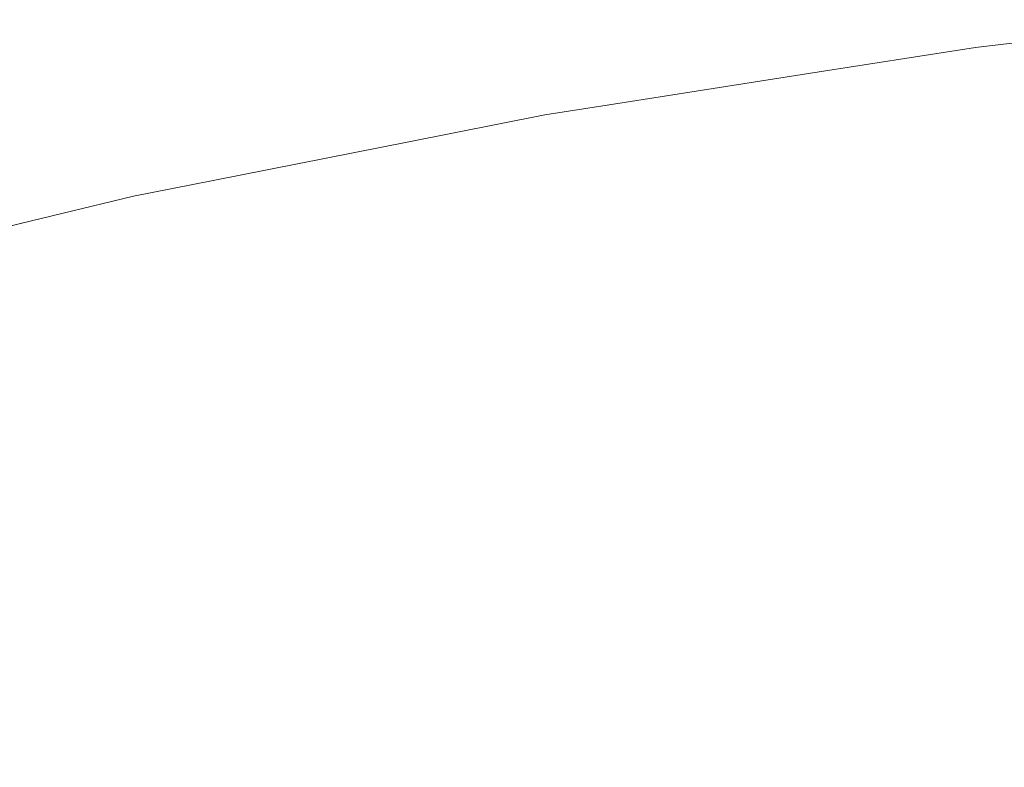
# Model space of a CAD drawing. Header units: centimetres. Extents: x -44.1 to 45.2, y 4.2 to 6.
# Tile 96 of 256: x -43.9854 to -43.9611, y 5.9798 to 5.9983. Entities that reach past the tile are written whole.
import ezdxf

# ---------------------------------------------------------------- set-up
doc = ezdxf.new("R2010")
doc.units = ezdxf.units.CM
doc.header["$LTSCALE"] = 2.54
doc.layers.add('Lucido design-1', color=7, linetype='Continuous')

# ---------------------------------------------------------------- blocks, each defined once
blk = doc.blocks.new('Gruppo-4-1')
at = {"color": 7, "linetype": 'Continuous', "lineweight": 9}
for points, invisible_edges in [([(-43.955841, 5.99829, -2312.42217), (-43.961819, 5.997605, -2312.42217), (-43.960906, 5.997677, -2312.419046)], 10), ([(-43.955841, 5.99829, -2313.02217), (-43.961819, 5.997605, -2313.02217), (-43.961819, 5.997605, -2312.42217), (-43.955841, 5.99829, -2312.42217)], 10), ([(-43.960906, 5.997677, -2313.025294), (-43.961819, 5.997605, -2313.02217), (-43.955841, 5.99829, -2313.02217)], 9), ([(-43.961819, 5.997605, -2312.42217), (-43.96594, 5.99696, -2312.42217), (-43.965928, 5.996964, -2312.419046)], 10), ([(-43.96594, 5.99696, -2312.42217), (-43.961819, 5.997605, -2312.42217), (-43.961819, 5.997605, -2313.02217), (-43.96594, 5.99696, -2313.02217)], 10), ([(-43.965928, 5.996964, -2313.025294), (-43.96594, 5.99696, -2313.02217), (-43.961819, 5.997605, -2313.02217)], 9), ([(-43.965928, 5.996964, -2312.419046), (-43.960906, 5.997677, -2312.419046), (-43.961819, 5.997605, -2312.42217)], 11), ([(-43.960906, 5.997677, -2312.419046), (-43.965928, 5.996964, -2312.419046), (-43.965867, 5.996823, -2312.415926), (-43.960853, 5.997534, -2312.415926)], 15), ([(-43.961819, 5.997605, -2313.02217), (-43.960906, 5.997677, -2313.025294), (-43.965928, 5.996964, -2313.025294)], 11), ([(-43.960853, 5.997534, -2313.028414), (-43.965867, 5.996823, -2313.028414), (-43.965928, 5.996964, -2313.025294), (-43.960906, 5.997677, -2313.025294)], 15), ([(-43.960853, 5.997534, -2312.415926), (-43.965867, 5.996823, -2312.415926), (-43.965767, 5.996587, -2312.412816), (-43.960765, 5.997296, -2312.412816)], 15), ([(-43.960765, 5.997296, -2313.031524), (-43.965767, 5.996587, -2313.031524), (-43.965867, 5.996823, -2313.028414), (-43.960853, 5.997534, -2313.028414)], 15), ([(-43.960765, 5.997296, -2312.412816), (-43.965767, 5.996587, -2312.412816), (-43.965627, 5.996257, -2312.409719), (-43.960642, 5.996965, -2312.409719)], 15), ([(-43.960642, 5.996965, -2313.034621), (-43.965627, 5.996257, -2313.034621), (-43.965767, 5.996587, -2313.031524), (-43.960765, 5.997296, -2313.031524)], 15), ([(-43.96594, 5.99696, -2312.42217), (-43.97091, 5.996183, -2312.42217), (-43.970892, 5.996163, -2312.419046)], 10), ([(-43.96594, 5.99696, -2313.02217), (-43.97091, 5.996183, -2313.02217), (-43.97091, 5.996183, -2312.42217), (-43.96594, 5.99696, -2312.42217)], 10), ([(-43.970892, 5.996163, -2313.025294), (-43.97091, 5.996183, -2313.02217), (-43.96594, 5.99696, -2313.02217)], 9), ([(-43.970824, 5.996023, -2312.415926), (-43.965867, 5.996823, -2312.415926), (-43.965928, 5.996964, -2312.419046), (-43.970892, 5.996163, -2312.419046)], 15), ([(-43.970892, 5.996163, -2312.419046), (-43.965928, 5.996964, -2312.419046), (-43.96594, 5.99696, -2312.42217)], 11), ([(-43.96594, 5.99696, -2313.02217), (-43.965928, 5.996964, -2313.025294), (-43.970892, 5.996163, -2313.025294)], 11), ([(-43.970892, 5.996163, -2313.025294), (-43.965928, 5.996964, -2313.025294), (-43.965867, 5.996823, -2313.028414), (-43.970824, 5.996023, -2313.028414)], 15), ([(-43.960642, 5.996965, -2312.409719), (-43.965627, 5.996257, -2312.409719), (-43.965448, 5.995836, -2312.40664), (-43.960484, 5.99654, -2312.40664)], 15), ([(-43.960484, 5.99654, -2313.0377), (-43.965448, 5.995836, -2313.0377), (-43.965627, 5.996257, -2313.034621), (-43.960642, 5.996965, -2313.034621)], 15), ([(-43.970712, 5.995789, -2312.412816), (-43.965767, 5.996587, -2312.412816), (-43.965867, 5.996823, -2312.415926), (-43.970824, 5.996023, -2312.415926)], 15), ([(-43.970824, 5.996023, -2313.028414), (-43.965867, 5.996823, -2313.028414), (-43.965767, 5.996587, -2313.031524), (-43.970712, 5.995789, -2313.031524)], 15), ([(-43.970555, 5.995462, -2312.409719), (-43.965627, 5.996257, -2312.409719), (-43.965767, 5.996587, -2312.412816), (-43.970712, 5.995789, -2312.412816)], 15), ([(-43.970712, 5.995789, -2313.031524), (-43.965767, 5.996587, -2313.031524), (-43.965627, 5.996257, -2313.034621), (-43.970555, 5.995462, -2313.034621)], 15), ([(-43.960484, 5.99654, -2312.40664), (-43.965448, 5.995836, -2312.40664), (-43.965229, 5.995323, -2312.403583), (-43.960292, 5.996023, -2312.403583)], 15), ([(-43.960292, 5.996023, -2313.040757), (-43.965229, 5.995323, -2313.040757), (-43.965448, 5.995836, -2313.0377), (-43.960484, 5.99654, -2313.0377)], 15), ([(-43.975791, 5.995276, -2312.419046), (-43.970892, 5.996163, -2312.419046), (-43.972448, 5.995943, -2312.42217)], 11), ([(-43.970892, 5.996163, -2312.419046), (-43.975791, 5.995276, -2312.419046), (-43.975716, 5.995136, -2312.415926), (-43.970824, 5.996023, -2312.415926)], 15), ([(-43.972448, 5.995943, -2313.02217), (-43.970892, 5.996163, -2313.025294), (-43.975791, 5.995276, -2313.025294)], 11), ([(-43.970824, 5.996023, -2313.028414), (-43.975716, 5.995136, -2313.028414), (-43.975791, 5.995276, -2313.025294), (-43.970892, 5.996163, -2313.025294)], 15), ([(-43.970892, 5.996163, -2312.419046), (-43.97091, 5.996183, -2312.42217), (-43.972448, 5.995943, -2312.42217)], 9), ([(-43.97091, 5.996183, -2313.02217), (-43.972448, 5.995943, -2313.02217), (-43.972448, 5.995943, -2312.42217), (-43.97091, 5.996183, -2312.42217)], 10), ([(-43.972448, 5.995943, -2313.02217), (-43.97091, 5.996183, -2313.02217), (-43.970892, 5.996163, -2313.025294)], 10), ([(-43.970354, 5.995044, -2312.40664), (-43.965448, 5.995836, -2312.40664), (-43.965627, 5.996257, -2312.409719), (-43.970555, 5.995462, -2312.409719)], 15), ([(-43.970555, 5.995462, -2313.034621), (-43.965627, 5.996257, -2313.034621), (-43.965448, 5.995836, -2313.0377), (-43.970354, 5.995044, -2313.0377)], 15), ([(-43.972448, 5.995943, -2312.42217), (-43.975807, 5.995277, -2312.42217), (-43.975791, 5.995276, -2312.419046)], 10), ([(-43.975807, 5.995277, -2312.42217), (-43.972448, 5.995943, -2312.42217), (-43.972448, 5.995943, -2313.02217), (-43.975807, 5.995277, -2313.02217)], 10), ([(-43.975791, 5.995276, -2313.025294), (-43.975807, 5.995277, -2313.02217), (-43.972448, 5.995943, -2313.02217)], 9), ([(-43.970824, 5.996023, -2312.415926), (-43.975716, 5.995136, -2312.415926), (-43.975592, 5.994905, -2312.412816), (-43.970712, 5.995789, -2312.412816)], 15), ([(-43.970712, 5.995789, -2313.031524), (-43.975592, 5.994905, -2313.031524), (-43.975716, 5.995136, -2313.028414), (-43.970824, 5.996023, -2313.028414)], 15), ([(-43.960292, 5.996023, -2312.403583), (-43.965229, 5.995323, -2312.403583), (-43.964973, 5.99472, -2312.400554), (-43.960067, 5.995416, -2312.400554)], 15), ([(-43.960067, 5.995416, -2313.043786), (-43.964973, 5.99472, -2313.043786), (-43.965229, 5.995323, -2313.040757), (-43.960292, 5.996023, -2313.040757)], 15), ([(-43.970712, 5.995789, -2312.412816), (-43.975592, 5.994905, -2312.412816), (-43.975418, 5.994581, -2312.409719), (-43.970555, 5.995462, -2312.409719)], 15), ([(-43.970555, 5.995462, -2313.034621), (-43.975418, 5.994581, -2313.034621), (-43.975592, 5.994905, -2313.031524), (-43.970712, 5.995789, -2313.031524)], 15), ([(-43.970109, 5.994535, -2312.403583), (-43.965229, 5.995323, -2312.403583), (-43.965448, 5.995836, -2312.40664), (-43.970354, 5.995044, -2312.40664)], 15), ([(-43.970354, 5.995044, -2313.0377), (-43.965448, 5.995836, -2313.0377), (-43.965229, 5.995323, -2313.040757), (-43.970109, 5.994535, -2313.040757)], 15), ([(-43.970555, 5.995462, -2312.409719), (-43.975418, 5.994581, -2312.409719), (-43.975196, 5.994167, -2312.40664), (-43.970354, 5.995044, -2312.40664)], 15), ([(-43.970354, 5.995044, -2313.0377), (-43.975196, 5.994167, -2313.0377), (-43.975418, 5.994581, -2313.034621), (-43.970555, 5.995462, -2313.034621)], 15), ([(-43.960067, 5.995416, -2312.400554), (-43.964973, 5.99472, -2312.400554), (-43.964679, 5.99403, -2312.397555), (-43.959809, 5.99472, -2312.397555)], 15), ([(-43.959809, 5.99472, -2313.046785), (-43.964679, 5.99403, -2313.046785), (-43.964973, 5.99472, -2313.043786), (-43.960067, 5.995416, -2313.043786)], 15), ([(-43.98062, 5.994304, -2312.419046), (-43.975791, 5.995276, -2312.419046), (-43.975807, 5.995277, -2312.42217), (-43.98064, 5.994318, -2312.42217)], 11), ([(-43.975807, 5.995277, -2313.02217), (-43.98064, 5.994318, -2313.02217), (-43.98064, 5.994318, -2312.42217), (-43.975807, 5.995277, -2312.42217)], 10), ([(-43.98064, 5.994318, -2313.02217), (-43.975807, 5.995277, -2313.02217), (-43.975791, 5.995276, -2313.025294), (-43.98062, 5.994304, -2313.025294)], 14), ([(-43.980538, 5.994166, -2312.415926), (-43.975716, 5.995136, -2312.415926), (-43.975791, 5.995276, -2312.419046), (-43.98062, 5.994304, -2312.419046)], 15), ([(-43.98062, 5.994304, -2313.025294), (-43.975791, 5.995276, -2313.025294), (-43.975716, 5.995136, -2313.028414), (-43.980538, 5.994166, -2313.028414)], 15), ([(-43.969822, 5.993938, -2312.400554), (-43.964973, 5.99472, -2312.400554), (-43.965229, 5.995323, -2312.403583), (-43.970109, 5.994535, -2312.403583)], 15), ([(-43.970109, 5.994535, -2313.040757), (-43.965229, 5.995323, -2313.040757), (-43.964973, 5.99472, -2313.043786), (-43.969822, 5.993938, -2313.043786)], 15), ([(-43.980402, 5.993937, -2312.412816), (-43.975592, 5.994905, -2312.412816), (-43.975716, 5.995136, -2312.415926), (-43.980538, 5.994166, -2312.415926)], 15), ([(-43.980538, 5.994166, -2313.028414), (-43.975716, 5.995136, -2313.028414), (-43.975592, 5.994905, -2313.031524), (-43.980402, 5.993937, -2313.031524)], 15), ([(-43.970354, 5.995044, -2312.40664), (-43.975196, 5.994167, -2312.40664), (-43.974925, 5.993663, -2312.403583), (-43.970109, 5.994535, -2312.403583)], 15), ([(-43.970109, 5.994535, -2313.040757), (-43.974925, 5.993663, -2313.040757), (-43.975196, 5.994167, -2313.0377), (-43.970354, 5.995044, -2313.0377)], 15), ([(-43.980212, 5.993616, -2312.409719), (-43.975418, 5.994581, -2312.409719), (-43.975592, 5.994905, -2312.412816), (-43.980402, 5.993937, -2312.412816)], 15), ([(-43.980402, 5.993937, -2313.031524), (-43.975592, 5.994905, -2313.031524), (-43.975418, 5.994581, -2313.034621), (-43.980212, 5.993616, -2313.034621)], 15), ([(-43.969492, 5.993253, -2312.397555), (-43.964679, 5.99403, -2312.397555), (-43.964973, 5.99472, -2312.400554), (-43.969822, 5.993938, -2312.400554)], 15), ([(-43.969822, 5.993938, -2313.043786), (-43.964973, 5.99472, -2313.043786), (-43.964679, 5.99403, -2313.046785), (-43.969492, 5.993253, -2313.046785)], 15), ([(-43.959809, 5.99472, -2312.397555), (-43.964679, 5.99403, -2312.397555), (-43.964348, 5.993253, -2312.39459), (-43.959519, 5.993938, -2312.39459)], 15), ([(-43.959519, 5.993938, -2313.04975), (-43.964348, 5.993253, -2313.04975), (-43.964679, 5.99403, -2313.046785), (-43.959809, 5.99472, -2313.046785)], 15), ([(-43.979968, 5.993206, -2312.40664), (-43.975196, 5.994167, -2312.40664), (-43.975418, 5.994581, -2312.409719), (-43.980212, 5.993616, -2312.409719)], 15), ([(-43.980212, 5.993616, -2313.034621), (-43.975418, 5.994581, -2313.034621), (-43.975196, 5.994167, -2313.0377), (-43.979968, 5.993206, -2313.0377)], 15), ([(-43.970109, 5.994535, -2312.403583), (-43.974925, 5.993663, -2312.403583), (-43.974608, 5.993071, -2312.400554), (-43.969822, 5.993938, -2312.400554)], 15), ([(-43.969822, 5.993938, -2313.043786), (-43.974608, 5.993071, -2313.043786), (-43.974925, 5.993663, -2313.040757), (-43.970109, 5.994535, -2313.040757)], 15), ([(-43.985372, 5.993251, -2312.419046), (-43.98062, 5.994304, -2312.419046), (-43.982602, 5.993929, -2312.42217)], 11), ([(-43.98062, 5.994304, -2312.419046), (-43.985372, 5.993251, -2312.419046), (-43.985283, 5.993114, -2312.415926), (-43.980538, 5.994166, -2312.415926)], 15), ([(-43.982602, 5.993929, -2313.02217), (-43.98062, 5.994304, -2313.025294), (-43.985372, 5.993251, -2313.025294)], 11), ([(-43.980538, 5.994166, -2313.028414), (-43.985283, 5.993114, -2313.028414), (-43.985372, 5.993251, -2313.025294), (-43.98062, 5.994304, -2313.025294)], 15), ([(-43.98062, 5.994304, -2312.419046), (-43.98064, 5.994318, -2312.42217), (-43.982602, 5.993929, -2312.42217)], 9), ([(-43.98064, 5.994318, -2313.02217), (-43.982602, 5.993929, -2313.02217), (-43.982602, 5.993929, -2312.42217), (-43.98064, 5.994318, -2312.42217)], 10), ([(-43.982602, 5.993929, -2313.02217), (-43.98064, 5.994318, -2313.02217), (-43.98062, 5.994304, -2313.025294)], 10), ([(-43.980538, 5.994166, -2312.415926), (-43.985283, 5.993114, -2312.415926), (-43.985135, 5.992888, -2312.412816), (-43.980402, 5.993937, -2312.412816)], 15), ([(-43.980402, 5.993937, -2313.031524), (-43.985135, 5.992888, -2313.031524), (-43.985283, 5.993114, -2313.028414), (-43.980538, 5.994166, -2313.028414)], 15), ([(-43.980402, 5.993937, -2312.412816), (-43.985135, 5.992888, -2312.412816), (-43.984929, 5.992571, -2312.409719), (-43.980212, 5.993616, -2312.409719)], 15), ([(-43.980212, 5.993616, -2313.034621), (-43.984929, 5.992571, -2313.034621), (-43.985135, 5.992888, -2313.031524), (-43.980402, 5.993937, -2313.031524)], 15), ([(-43.979672, 5.992707, -2312.403583), (-43.974925, 5.993663, -2312.403583), (-43.975196, 5.994167, -2312.40664), (-43.979968, 5.993206, -2312.40664)], 15), ([(-43.979968, 5.993206, -2313.0377), (-43.975196, 5.994167, -2313.0377), (-43.974925, 5.993663, -2313.040757), (-43.979672, 5.992707, -2313.040757)], 15), ([(-43.969822, 5.993938, -2312.400554), (-43.974608, 5.993071, -2312.400554), (-43.974243, 5.992392, -2312.397555), (-43.969492, 5.993253, -2312.397555)], 15), ([(-43.969492, 5.993253, -2313.046785), (-43.974243, 5.992392, -2313.046785), (-43.974608, 5.993071, -2313.043786), (-43.969822, 5.993938, -2313.043786)], 15), ([(-43.969122, 5.992482, -2312.39459), (-43.964348, 5.993253, -2312.39459), (-43.964679, 5.99403, -2312.397555), (-43.969492, 5.993253, -2312.397555)], 15), ([(-43.969492, 5.993253, -2313.046785), (-43.964679, 5.99403, -2313.046785), (-43.964348, 5.993253, -2313.04975), (-43.969122, 5.992482, -2313.04975)], 15), ([(-43.959519, 5.993938, -2312.39459), (-43.964348, 5.993253, -2312.39459), (-43.963982, 5.992392, -2312.391665), (-43.959197, 5.993071, -2312.391665)], 15), ([(-43.959197, 5.993071, -2313.052675), (-43.963982, 5.992392, -2313.052675), (-43.964348, 5.993253, -2313.04975), (-43.959519, 5.993938, -2313.04975)], 15), ([(-43.982602, 5.993929, -2312.42217), (-43.985392, 5.993256, -2312.42217), (-43.985372, 5.993251, -2312.419046)], 10), ([(-43.985392, 5.993256, -2312.42217), (-43.982602, 5.993929, -2312.42217), (-43.982602, 5.993929, -2313.02217), (-43.985392, 5.993256, -2313.02217)], 10), ([(-43.985372, 5.993251, -2313.025294), (-43.985392, 5.993256, -2313.02217), (-43.982602, 5.993929, -2313.02217)], 9), ([(-43.980212, 5.993616, -2312.409719), (-43.984929, 5.992571, -2312.409719), (-43.984665, 5.992165, -2312.40664), (-43.979968, 5.993206, -2312.40664)], 15), ([(-43.979968, 5.993206, -2313.0377), (-43.984665, 5.992165, -2313.0377), (-43.984929, 5.992571, -2313.034621), (-43.980212, 5.993616, -2313.034621)], 15), ([(-43.979324, 5.992121, -2312.400554), (-43.974608, 5.993071, -2312.400554), (-43.974925, 5.993663, -2312.403583), (-43.979672, 5.992707, -2312.403583)], 15), ([(-43.979672, 5.992707, -2313.040757), (-43.974925, 5.993663, -2313.040757), (-43.974608, 5.993071, -2313.043786), (-43.979324, 5.992121, -2313.043786)], 15), ([(-43.990042, 5.992119, -2312.419046), (-43.985372, 5.993251, -2312.419046), (-43.985392, 5.993256, -2312.42217), (-43.990066, 5.99213, -2312.42217)], 11), ([(-43.990066, 5.99213, -2312.42217), (-43.985392, 5.993256, -2312.42217), (-43.985392, 5.993256, -2313.02217), (-43.990066, 5.99213, -2313.02217)], 10), ([(-43.990066, 5.99213, -2313.02217), (-43.985392, 5.993256, -2313.02217), (-43.985372, 5.993251, -2313.025294), (-43.990042, 5.992119, -2313.025294)], 14), ([(-43.989946, 5.991984, -2312.415926), (-43.985283, 5.993114, -2312.415926), (-43.985372, 5.993251, -2312.419046), (-43.990042, 5.992119, -2312.419046)], 15), ([(-43.990042, 5.992119, -2313.025294), (-43.985372, 5.993251, -2313.025294), (-43.985283, 5.993114, -2313.028414), (-43.989946, 5.991984, -2313.028414)], 15), ([(-43.979968, 5.993206, -2312.40664), (-43.984665, 5.992165, -2312.40664), (-43.984344, 5.991672, -2312.403583), (-43.979672, 5.992707, -2312.403583)], 15), ([(-43.979672, 5.992707, -2313.040757), (-43.984344, 5.991672, -2313.040757), (-43.984665, 5.992165, -2313.0377), (-43.979968, 5.993206, -2313.0377)], 15), ([(-43.969492, 5.993253, -2312.397555), (-43.974243, 5.992392, -2312.397555), (-43.973834, 5.991629, -2312.39459), (-43.969122, 5.992482, -2312.39459)], 15), ([(-43.969122, 5.992482, -2313.04975), (-43.973834, 5.991629, -2313.04975), (-43.974243, 5.992392, -2313.046785), (-43.969492, 5.993253, -2313.046785)], 15), ([(-43.968712, 5.991629, -2312.391665), (-43.963982, 5.992392, -2312.391665), (-43.964348, 5.993253, -2312.39459), (-43.969122, 5.992482, -2312.39459)], 15), ([(-43.969122, 5.992482, -2313.04975), (-43.964348, 5.993253, -2313.04975), (-43.963982, 5.992392, -2313.052675), (-43.968712, 5.991629, -2313.052675)], 15), ([(-43.989787, 5.99176, -2312.412816), (-43.985135, 5.992888, -2312.412816), (-43.985283, 5.993114, -2312.415926), (-43.989946, 5.991984, -2312.415926)], 15), ([(-43.989946, 5.991984, -2313.028414), (-43.985283, 5.993114, -2313.028414), (-43.985135, 5.992888, -2313.031524), (-43.989787, 5.99176, -2313.031524)], 15), ([(-43.978926, 5.99145, -2312.397555), (-43.974243, 5.992392, -2312.397555), (-43.974608, 5.993071, -2312.400554), (-43.979324, 5.992121, -2312.400554)], 15), ([(-43.979324, 5.992121, -2313.043786), (-43.974608, 5.993071, -2313.043786), (-43.974243, 5.992392, -2313.046785), (-43.978926, 5.99145, -2313.046785)], 15), ([(-43.959197, 5.993071, -2312.391665), (-43.963982, 5.992392, -2312.391665), (-43.963581, 5.99145, -2312.388781), (-43.958845, 5.992121, -2312.388781)], 15), ([(-43.958845, 5.992121, -2313.055559), (-43.963581, 5.99145, -2313.055559), (-43.963982, 5.992392, -2313.052675), (-43.959197, 5.993071, -2313.052675)], 15), ([(-43.989565, 5.991447, -2312.409719), (-43.984929, 5.992571, -2312.409719), (-43.985135, 5.992888, -2312.412816), (-43.989787, 5.99176, -2312.412816)], 15), ([(-43.989787, 5.99176, -2313.031524), (-43.985135, 5.992888, -2313.031524), (-43.984929, 5.992571, -2313.034621), (-43.989565, 5.991447, -2313.034621)], 15), ([(-43.989281, 5.991047, -2312.40664), (-43.984665, 5.992165, -2312.40664), (-43.984929, 5.992571, -2312.409719), (-43.989565, 5.991447, -2312.409719)], 15), ([(-43.989565, 5.991447, -2313.034621), (-43.984929, 5.992571, -2313.034621), (-43.984665, 5.992165, -2313.0377), (-43.989281, 5.991047, -2313.0377)], 15), ([(-43.979672, 5.992707, -2312.403583), (-43.984344, 5.991672, -2312.403583), (-43.983966, 5.991093, -2312.400554), (-43.979324, 5.992121, -2312.400554)], 15), ([(-43.979324, 5.992121, -2313.043786), (-43.983966, 5.991093, -2313.043786), (-43.984344, 5.991672, -2313.040757), (-43.979672, 5.992707, -2313.040757)], 15), ([(-43.969122, 5.992482, -2312.39459), (-43.973834, 5.991629, -2312.39459), (-43.97338, 5.990783, -2312.391665), (-43.968712, 5.991629, -2312.391665)], 15), ([(-43.968712, 5.991629, -2313.052675), (-43.97338, 5.990783, -2313.052675), (-43.973834, 5.991629, -2313.04975), (-43.969122, 5.992482, -2313.04975)], 15), ([(-43.978477, 5.990694, -2312.39459), (-43.973834, 5.991629, -2312.39459), (-43.974243, 5.992392, -2312.397555), (-43.978926, 5.99145, -2312.397555)], 15), ([(-43.978926, 5.99145, -2313.046785), (-43.974243, 5.992392, -2313.046785), (-43.973834, 5.991629, -2313.04975), (-43.978477, 5.990694, -2313.04975)], 15), ([(-43.968263, 5.990694, -2312.388781), (-43.963581, 5.99145, -2312.388781), (-43.963982, 5.992392, -2312.391665), (-43.968712, 5.991629, -2312.391665)], 15), ([(-43.968712, 5.991629, -2313.052675), (-43.963982, 5.992392, -2313.052675), (-43.963581, 5.99145, -2313.055559), (-43.968263, 5.990694, -2313.055559)], 15), ([(-43.988935, 5.990559, -2312.403583), (-43.984344, 5.991672, -2312.403583), (-43.984665, 5.992165, -2312.40664), (-43.989281, 5.991047, -2312.40664)], 15), ([(-43.989281, 5.991047, -2313.0377), (-43.984665, 5.992165, -2313.0377), (-43.984344, 5.991672, -2313.040757), (-43.988935, 5.990559, -2313.040757)], 15), ([(-43.979324, 5.992121, -2312.400554), (-43.983966, 5.991093, -2312.400554), (-43.983534, 5.990428, -2312.397555), (-43.978926, 5.99145, -2312.397555)], 15), ([(-43.978926, 5.99145, -2313.046785), (-43.983534, 5.990428, -2313.046785), (-43.983966, 5.991093, -2313.043786), (-43.979324, 5.992121, -2313.043786)], 15), ([(-43.958845, 5.992121, -2312.388781), (-43.963581, 5.99145, -2312.388781), (-43.963147, 5.990428, -2312.385944), (-43.958463, 5.991093, -2312.385944)], 15), ([(-43.958463, 5.991093, -2313.058396), (-43.963147, 5.990428, -2313.058396), (-43.963581, 5.99145, -2313.055559), (-43.958845, 5.992121, -2313.055559)], 15), ([(-43.988528, 5.989987, -2312.400554), (-43.983966, 5.991093, -2312.400554), (-43.984344, 5.991672, -2312.403583), (-43.988935, 5.990559, -2312.403583)], 15), ([(-43.988935, 5.990559, -2313.040757), (-43.984344, 5.991672, -2313.040757), (-43.983966, 5.991093, -2313.043786), (-43.988528, 5.989987, -2313.043786)], 15), ([(-43.97798, 5.989857, -2312.391665), (-43.97338, 5.990783, -2312.391665), (-43.973834, 5.991629, -2312.39459), (-43.978477, 5.990694, -2312.39459)], 15), ([(-43.978477, 5.990694, -2313.04975), (-43.973834, 5.991629, -2313.04975), (-43.97338, 5.990783, -2313.052675), (-43.97798, 5.989857, -2313.052675)], 15), ([(-43.968712, 5.991629, -2312.391665), (-43.97338, 5.990783, -2312.391665), (-43.972883, 5.989857, -2312.388781), (-43.968263, 5.990694, -2312.388781)], 15), ([(-43.968263, 5.990694, -2313.055559), (-43.972883, 5.989857, -2313.055559), (-43.97338, 5.990783, -2313.052675), (-43.968712, 5.991629, -2313.052675)], 15), ([(-43.978926, 5.99145, -2312.397555), (-43.983534, 5.990428, -2312.397555), (-43.983047, 5.989681, -2312.39459), (-43.978477, 5.990694, -2312.39459)], 15), ([(-43.978477, 5.990694, -2313.04975), (-43.983047, 5.989681, -2313.04975), (-43.983534, 5.990428, -2313.046785), (-43.978926, 5.99145, -2313.046785)], 15), ([(-43.967776, 5.989681, -2312.385944), (-43.963147, 5.990428, -2312.385944), (-43.963581, 5.99145, -2312.388781), (-43.968263, 5.990694, -2312.388781)], 15), ([(-43.968263, 5.990694, -2313.055559), (-43.963581, 5.99145, -2313.055559), (-43.963147, 5.990428, -2313.058396), (-43.967776, 5.989681, -2313.058396)], 15), ([(-43.988062, 5.989331, -2312.397555), (-43.983534, 5.990428, -2312.397555), (-43.983966, 5.991093, -2312.400554), (-43.988528, 5.989987, -2312.400554)], 15), ([(-43.988528, 5.989987, -2313.043786), (-43.983966, 5.991093, -2313.043786), (-43.983534, 5.990428, -2313.046785), (-43.988062, 5.989331, -2313.046785)], 15), ([(-43.958463, 5.991093, -2312.385944), (-43.963147, 5.990428, -2312.385944), (-43.96268, 5.989331, -2312.383155), (-43.958053, 5.989987, -2312.383155)], 15), ([(-43.958053, 5.989987, -2313.061185), (-43.96268, 5.989331, -2313.061185), (-43.963147, 5.990428, -2313.058396), (-43.958463, 5.991093, -2313.058396)], 15), ([(-43.977437, 5.988941, -2312.388781), (-43.972883, 5.989857, -2312.388781), (-43.97338, 5.990783, -2312.391665), (-43.97798, 5.989857, -2312.391665)], 15), ([(-43.97798, 5.989857, -2313.052675), (-43.97338, 5.990783, -2313.052675), (-43.972883, 5.989857, -2313.055559), (-43.977437, 5.988941, -2313.055559)], 15), ([(-43.978477, 5.990694, -2312.39459), (-43.983047, 5.989681, -2312.39459), (-43.982508, 5.988854, -2312.391665), (-43.97798, 5.989857, -2312.391665)], 15), ([(-43.97798, 5.989857, -2313.052675), (-43.982508, 5.988854, -2313.052675), (-43.983047, 5.989681, -2313.04975), (-43.978477, 5.990694, -2313.04975)], 15), ([(-43.968263, 5.990694, -2312.388781), (-43.972883, 5.989857, -2312.388781), (-43.972344, 5.988854, -2312.385944), (-43.967776, 5.989681, -2312.385944)], 15), ([(-43.967776, 5.989681, -2313.058396), (-43.972344, 5.988854, -2313.058396), (-43.972883, 5.989857, -2313.055559), (-43.968263, 5.990694, -2313.055559)], 15), ([(-43.987539, 5.988593, -2312.39459), (-43.983047, 5.989681, -2312.39459), (-43.983534, 5.990428, -2312.397555), (-43.988062, 5.989331, -2312.397555)], 15), ([(-43.988062, 5.989331, -2313.046785), (-43.983534, 5.990428, -2313.046785), (-43.983047, 5.989681, -2313.04975), (-43.987539, 5.988593, -2313.04975)], 15), ([(-43.967252, 5.988593, -2312.383155), (-43.96268, 5.989331, -2312.383155), (-43.963147, 5.990428, -2312.385944), (-43.967776, 5.989681, -2312.385944)], 15), ([(-43.967776, 5.989681, -2313.058396), (-43.963147, 5.990428, -2313.058396), (-43.96268, 5.989331, -2313.061185), (-43.967252, 5.988593, -2313.061185)], 15), ([(-43.97798, 5.989857, -2312.391665), (-43.982508, 5.988854, -2312.391665), (-43.981918, 5.987947, -2312.388781), (-43.977437, 5.988941, -2312.388781)], 15), ([(-43.977437, 5.988941, -2313.055559), (-43.981918, 5.987947, -2313.055559), (-43.982508, 5.988854, -2313.052675), (-43.97798, 5.989857, -2313.052675)], 15), ([(-43.976847, 5.987947, -2312.385944), (-43.972344, 5.988854, -2312.385944), (-43.972883, 5.989857, -2312.388781), (-43.977437, 5.988941, -2312.388781)], 15), ([(-43.977437, 5.988941, -2313.055559), (-43.972883, 5.989857, -2313.055559), (-43.972344, 5.988854, -2313.058396), (-43.976847, 5.987947, -2313.058396)], 15), ([(-43.958053, 5.989987, -2312.383155), (-43.96268, 5.989331, -2312.383155), (-43.962181, 5.98816, -2312.380418), (-43.957616, 5.988807, -2312.380418)], 15), ([(-43.957616, 5.988807, -2313.063922), (-43.962181, 5.98816, -2313.063922), (-43.96268, 5.989331, -2313.061185), (-43.958053, 5.989987, -2313.061185)], 15), ([(-43.986958, 5.987775, -2312.391665), (-43.982508, 5.988854, -2312.391665), (-43.983047, 5.989681, -2312.39459), (-43.987539, 5.988593, -2312.39459)], 15), ([(-43.987539, 5.988593, -2313.04975), (-43.983047, 5.989681, -2313.04975), (-43.982508, 5.988854, -2313.052675), (-43.986958, 5.987775, -2313.052675)], 15), ([(-43.967776, 5.989681, -2312.385944), (-43.972344, 5.988854, -2312.385944), (-43.971766, 5.987775, -2312.383155), (-43.967252, 5.988593, -2312.383155)], 15), ([(-43.967252, 5.988593, -2313.061185), (-43.971766, 5.987775, -2313.061185), (-43.972344, 5.988854, -2313.058396), (-43.967776, 5.989681, -2313.058396)], 15), ([(-43.966694, 5.987431, -2312.380418), (-43.962181, 5.98816, -2312.380418), (-43.96268, 5.989331, -2312.383155), (-43.967252, 5.988593, -2312.383155)], 15), ([(-43.967252, 5.988593, -2313.061185), (-43.96268, 5.989331, -2313.061185), (-43.962181, 5.98816, -2313.063922), (-43.966694, 5.987431, -2313.063922)], 15), ([(-43.986323, 5.98688, -2312.388781), (-43.981918, 5.987947, -2312.388781), (-43.982508, 5.988854, -2312.391665), (-43.986958, 5.987775, -2312.391665)], 15), ([(-43.986958, 5.987775, -2313.052675), (-43.982508, 5.988854, -2313.052675), (-43.981918, 5.987947, -2313.055559), (-43.986323, 5.98688, -2313.055559)], 15), ([(-43.977437, 5.988941, -2312.388781), (-43.981918, 5.987947, -2312.388781), (-43.981279, 5.986965, -2312.385944), (-43.976847, 5.987947, -2312.385944)], 15), ([(-43.976847, 5.987947, -2313.058396), (-43.981279, 5.986965, -2313.058396), (-43.981918, 5.987947, -2313.055559), (-43.977437, 5.988941, -2313.055559)], 15), ([(-43.976214, 5.98688, -2312.383155), (-43.971766, 5.987775, -2312.383155), (-43.972344, 5.988854, -2312.385944), (-43.976847, 5.987947, -2312.385944)], 15), ([(-43.976847, 5.987947, -2313.058396), (-43.972344, 5.988854, -2313.058396), (-43.971766, 5.987775, -2313.061185), (-43.976214, 5.98688, -2313.061185)], 15), ([(-43.967252, 5.988593, -2312.383155), (-43.971766, 5.987775, -2312.383155), (-43.971148, 5.986624, -2312.380418), (-43.966694, 5.987431, -2312.380418)], 15), ([(-43.966694, 5.987431, -2313.063922), (-43.971148, 5.986624, -2313.063922), (-43.971766, 5.987775, -2313.061185), (-43.967252, 5.988593, -2313.061185)], 15), ([(-43.957616, 5.988807, -2312.380418), (-43.962181, 5.98816, -2312.380418), (-43.961653, 5.986918, -2312.377736), (-43.957152, 5.987556, -2312.377736)], 15), ([(-43.957152, 5.987556, -2313.066604), (-43.961653, 5.986918, -2313.066604), (-43.962181, 5.98816, -2313.063922), (-43.957616, 5.988807, -2313.063922)], 15), ([(-43.966102, 5.9862, -2312.377736), (-43.961653, 5.986918, -2312.377736), (-43.962181, 5.98816, -2312.380418), (-43.966694, 5.987431, -2312.380418)], 15), ([(-43.966694, 5.987431, -2313.063922), (-43.962181, 5.98816, -2313.063922), (-43.961653, 5.986918, -2313.066604), (-43.966102, 5.9862, -2313.066604)], 15), ([(-43.985634, 5.98591, -2312.385944), (-43.981279, 5.986965, -2312.385944), (-43.981918, 5.987947, -2312.388781), (-43.986323, 5.98688, -2312.388781)], 15), ([(-43.986323, 5.98688, -2313.055559), (-43.981918, 5.987947, -2313.055559), (-43.981279, 5.986965, -2313.058396), (-43.985634, 5.98591, -2313.058396)], 15), ([(-43.976847, 5.987947, -2312.385944), (-43.981279, 5.986965, -2312.385944), (-43.980591, 5.98591, -2312.383155), (-43.976214, 5.98688, -2312.383155)], 15), ([(-43.976214, 5.98688, -2313.061185), (-43.980591, 5.98591, -2313.061185), (-43.981279, 5.986965, -2313.058396), (-43.976847, 5.987947, -2313.058396)], 15), ([(-43.975538, 5.985741, -2312.380418), (-43.971148, 5.986624, -2312.380418), (-43.971766, 5.987775, -2312.383155), (-43.976214, 5.98688, -2312.383155)], 15), ([(-43.976214, 5.98688, -2313.061185), (-43.971766, 5.987775, -2313.061185), (-43.971148, 5.986624, -2313.063922), (-43.975538, 5.985741, -2313.063922)], 15), ([(-43.966694, 5.987431, -2312.380418), (-43.971148, 5.986624, -2312.380418), (-43.970493, 5.985404, -2312.377736), (-43.966102, 5.9862, -2312.377736)], 15), ([(-43.966102, 5.9862, -2313.066604), (-43.970493, 5.985404, -2313.066604), (-43.971148, 5.986624, -2313.063922), (-43.966694, 5.987431, -2313.063922)], 15), ([(-43.957152, 5.987556, -2312.377736), (-43.961653, 5.986918, -2312.377736), (-43.961096, 5.985609, -2312.375111), (-43.956663, 5.986238, -2312.375111)], 15), ([(-43.956663, 5.986238, -2313.069229), (-43.961096, 5.985609, -2313.069229), (-43.961653, 5.986918, -2313.066604), (-43.957152, 5.987556, -2313.066604)], 15), ([(-43.984893, 5.984867, -2312.383155), (-43.980591, 5.98591, -2312.383155), (-43.981279, 5.986965, -2312.385944), (-43.985634, 5.98591, -2312.385944)], 15), ([(-43.985634, 5.98591, -2313.058396), (-43.981279, 5.986965, -2313.058396), (-43.980591, 5.98591, -2313.061185), (-43.984893, 5.984867, -2313.061185)], 15), ([(-43.965478, 5.984902, -2312.375111), (-43.961096, 5.985609, -2312.375111), (-43.961653, 5.986918, -2312.377736), (-43.966102, 5.9862, -2312.377736)], 15), ([(-43.966102, 5.9862, -2313.066604), (-43.961653, 5.986918, -2313.066604), (-43.961096, 5.985609, -2313.069229), (-43.965478, 5.984902, -2313.069229)], 15), ([(-43.976214, 5.98688, -2312.383155), (-43.980591, 5.98591, -2312.383155), (-43.979858, 5.984783, -2312.380418), (-43.975538, 5.985741, -2312.380418)], 15), ([(-43.975538, 5.985741, -2313.063922), (-43.979858, 5.984783, -2313.063922), (-43.980591, 5.98591, -2313.061185), (-43.976214, 5.98688, -2313.061185)], 15), ([(-43.974821, 5.984533, -2312.377736), (-43.970493, 5.985404, -2312.377736), (-43.971148, 5.986624, -2312.380418), (-43.975538, 5.985741, -2312.380418)], 15), ([(-43.975538, 5.985741, -2313.063922), (-43.971148, 5.986624, -2313.063922), (-43.970493, 5.985404, -2313.066604), (-43.974821, 5.984533, -2313.066604)], 15), ([(-43.966102, 5.9862, -2312.377736), (-43.970493, 5.985404, -2312.377736), (-43.969803, 5.984118, -2312.375111), (-43.965478, 5.984902, -2312.375111)], 15), ([(-43.965478, 5.984902, -2313.069229), (-43.969803, 5.984118, -2313.069229), (-43.970493, 5.985404, -2313.066604), (-43.966102, 5.9862, -2313.066604)], 15), ([(-43.985634, 5.98591, -2312.385944), (-43.989908, 5.984783, -2312.385944), (-43.989115, 5.983754, -2312.383155), (-43.984893, 5.984867, -2312.383155)], 15), ([(-43.984893, 5.984867, -2313.061185), (-43.989115, 5.983754, -2313.061185), (-43.989908, 5.984783, -2313.058396), (-43.985634, 5.98591, -2313.058396)], 15), ([(-43.984104, 5.983754, -2312.380418), (-43.979858, 5.984783, -2312.380418), (-43.980591, 5.98591, -2312.383155), (-43.984893, 5.984867, -2312.383155)], 15), ([(-43.984893, 5.984867, -2313.061185), (-43.980591, 5.98591, -2313.061185), (-43.979858, 5.984783, -2313.063922), (-43.984104, 5.983754, -2313.063922)], 15), ([(-43.975538, 5.985741, -2312.380418), (-43.979858, 5.984783, -2312.380418), (-43.97908, 5.983589, -2312.377736), (-43.974821, 5.984533, -2312.377736)], 15), ([(-43.974821, 5.984533, -2313.066604), (-43.97908, 5.983589, -2313.066604), (-43.979858, 5.984783, -2313.063922), (-43.975538, 5.985741, -2313.063922)], 15), ([(-43.964823, 5.98354, -2312.372546), (-43.960512, 5.984236, -2312.372546), (-43.961096, 5.985609, -2312.375111), (-43.965478, 5.984902, -2312.375111)], 15), ([(-43.965478, 5.984902, -2313.069229), (-43.961096, 5.985609, -2313.069229), (-43.960512, 5.984236, -2313.071794), (-43.964823, 5.98354, -2313.071794)], 15), ([(-43.974066, 5.98326, -2312.375111), (-43.969803, 5.984118, -2312.375111), (-43.970493, 5.985404, -2312.377736), (-43.974821, 5.984533, -2312.377736)], 15), ([(-43.974821, 5.984533, -2313.066604), (-43.970493, 5.985404, -2313.066604), (-43.969803, 5.984118, -2313.069229), (-43.974066, 5.98326, -2313.069229)], 15), ([(-43.984893, 5.984867, -2312.383155), (-43.989115, 5.983754, -2312.383155), (-43.98827, 5.982656, -2312.380418), (-43.984104, 5.983754, -2312.380418)], 15), ([(-43.984104, 5.983754, -2313.063922), (-43.98827, 5.982656, -2313.063922), (-43.989115, 5.983754, -2313.061185), (-43.984893, 5.984867, -2313.061185)], 15), ([(-43.983266, 5.982575, -2312.377736), (-43.97908, 5.983589, -2312.377736), (-43.979858, 5.984783, -2312.380418), (-43.984104, 5.983754, -2312.380418)], 15), ([(-43.984104, 5.983754, -2313.063922), (-43.979858, 5.984783, -2313.063922), (-43.97908, 5.983589, -2313.066604), (-43.983266, 5.982575, -2313.066604)], 15), ([(-43.965478, 5.984902, -2312.375111), (-43.969803, 5.984118, -2312.375111), (-43.969079, 5.982769, -2312.372546), (-43.964823, 5.98354, -2312.372546)], 15), ([(-43.964823, 5.98354, -2313.071794), (-43.969079, 5.982769, -2313.071794), (-43.969803, 5.984118, -2313.069229), (-43.965478, 5.984902, -2313.069229)], 15), ([(-43.974821, 5.984533, -2312.377736), (-43.97908, 5.983589, -2312.377736), (-43.978261, 5.982331, -2312.375111), (-43.974066, 5.98326, -2312.375111)], 15), ([(-43.974066, 5.98326, -2313.069229), (-43.978261, 5.982331, -2313.069229), (-43.97908, 5.983589, -2313.066604), (-43.974821, 5.984533, -2313.066604)], 15), ([(-43.96414, 5.982118, -2312.370043), (-43.959902, 5.982802, -2312.370043), (-43.960512, 5.984236, -2312.372546), (-43.964823, 5.98354, -2312.372546)], 15), ([(-43.964823, 5.98354, -2313.071794), (-43.960512, 5.984236, -2313.071794), (-43.959902, 5.982802, -2313.074297), (-43.96414, 5.982118, -2313.074297)], 15), ([(-43.973273, 5.981925, -2312.372546), (-43.969079, 5.982769, -2312.372546), (-43.969803, 5.984118, -2312.375111), (-43.974066, 5.98326, -2312.375111)], 15), ([(-43.974066, 5.98326, -2313.069229), (-43.969803, 5.984118, -2313.069229), (-43.969079, 5.982769, -2313.071794), (-43.973273, 5.981925, -2313.071794)], 15), ([(-43.984104, 5.983754, -2312.380418), (-43.98827, 5.982656, -2312.380418), (-43.987374, 5.981492, -2312.377736), (-43.983266, 5.982575, -2312.377736)], 15), ([(-43.983266, 5.982575, -2313.066604), (-43.987374, 5.981492, -2313.066604), (-43.98827, 5.982656, -2313.063922), (-43.984104, 5.983754, -2313.063922)], 15), ([(-43.982384, 5.981331, -2312.375111), (-43.978261, 5.982331, -2312.375111), (-43.97908, 5.983589, -2312.377736), (-43.983266, 5.982575, -2312.377736)], 15), ([(-43.983266, 5.982575, -2313.066604), (-43.97908, 5.983589, -2313.066604), (-43.978261, 5.982331, -2313.069229), (-43.982384, 5.981331, -2313.069229)], 15), ([(-43.964823, 5.98354, -2312.372546), (-43.969079, 5.982769, -2312.372546), (-43.968323, 5.98136, -2312.370043), (-43.96414, 5.982118, -2312.370043)], 15), ([(-43.96414, 5.982118, -2313.074297), (-43.968323, 5.98136, -2313.074297), (-43.969079, 5.982769, -2313.071794), (-43.964823, 5.98354, -2313.071794)], 15), ([(-43.974066, 5.98326, -2312.375111), (-43.978261, 5.982331, -2312.375111), (-43.977401, 5.98101, -2312.372546), (-43.973273, 5.981925, -2312.372546)], 15), ([(-43.973273, 5.981925, -2313.071794), (-43.977401, 5.98101, -2313.071794), (-43.978261, 5.982331, -2313.069229), (-43.974066, 5.98326, -2313.069229)], 15), ([(-43.972446, 5.980531, -2312.370043), (-43.968323, 5.98136, -2312.370043), (-43.969079, 5.982769, -2312.372546), (-43.973273, 5.981925, -2312.372546)], 15), ([(-43.973273, 5.981925, -2313.071794), (-43.969079, 5.982769, -2313.071794), (-43.968323, 5.98136, -2313.074297), (-43.972446, 5.980531, -2313.074297)], 15), ([(-43.963429, 5.980639, -2312.367604), (-43.959267, 5.981311, -2312.367604), (-43.959902, 5.982802, -2312.370043), (-43.96414, 5.982118, -2312.370043)], 15), ([(-43.96414, 5.982118, -2313.074297), (-43.959902, 5.982802, -2313.074297), (-43.959267, 5.981311, -2313.076736), (-43.963429, 5.980639, -2313.076736)], 15), ([(-43.983266, 5.982575, -2312.377736), (-43.987374, 5.981492, -2312.377736), (-43.986429, 5.980265, -2312.375111), (-43.982384, 5.981331, -2312.375111)], 15), ([(-43.982384, 5.981331, -2313.069229), (-43.986429, 5.980265, -2313.069229), (-43.987374, 5.981492, -2313.066604), (-43.983266, 5.982575, -2313.066604)], 15), ([(-43.981458, 5.980027, -2312.372546), (-43.977401, 5.98101, -2312.372546), (-43.978261, 5.982331, -2312.375111), (-43.982384, 5.981331, -2312.375111)], 15), ([(-43.982384, 5.981331, -2313.069229), (-43.978261, 5.982331, -2313.069229), (-43.977401, 5.98101, -2313.071794), (-43.981458, 5.980027, -2313.071794)], 15), ([(-43.96414, 5.982118, -2312.370043), (-43.968323, 5.98136, -2312.370043), (-43.967537, 5.979895, -2312.367604), (-43.963429, 5.980639, -2312.367604)], 15), ([(-43.963429, 5.980639, -2313.076736), (-43.967537, 5.979895, -2313.076736), (-43.968323, 5.98136, -2313.074297), (-43.96414, 5.982118, -2313.074297)], 15), ([(-43.973273, 5.981925, -2312.372546), (-43.977401, 5.98101, -2312.372546), (-43.976503, 5.979631, -2312.370043), (-43.972446, 5.980531, -2312.370043)], 15), ([(-43.972446, 5.980531, -2313.074297), (-43.976503, 5.979631, -2313.074297), (-43.977401, 5.98101, -2313.071794), (-43.973273, 5.981925, -2313.071794)], 15), ([(-43.982384, 5.981331, -2312.375111), (-43.986429, 5.980265, -2312.375111), (-43.985438, 5.978978, -2312.372546), (-43.981458, 5.980027, -2312.372546)], 15), ([(-43.981458, 5.980027, -2313.071794), (-43.985438, 5.978978, -2313.071794), (-43.986429, 5.980265, -2313.069229), (-43.982384, 5.981331, -2313.069229)], 15), ([(-43.971585, 5.97908, -2312.367604), (-43.967537, 5.979895, -2312.367604), (-43.968323, 5.98136, -2312.370043), (-43.972446, 5.980531, -2312.370043)], 15), ([(-43.972446, 5.980531, -2313.074297), (-43.968323, 5.98136, -2313.074297), (-43.967537, 5.979895, -2313.076736), (-43.971585, 5.97908, -2313.076736)], 15), ([(-43.962692, 5.979107, -2312.36523), (-43.95861, 5.979766, -2312.36523), (-43.959267, 5.981311, -2312.367604), (-43.963429, 5.980639, -2312.367604)], 15), ([(-43.963429, 5.980639, -2313.076736), (-43.959267, 5.981311, -2313.076736), (-43.95861, 5.979766, -2313.079109), (-43.962692, 5.979107, -2313.079109)], 15), ([(-43.980491, 5.978665, -2312.370043), (-43.976503, 5.979631, -2312.370043), (-43.977401, 5.98101, -2312.372546), (-43.981458, 5.980027, -2312.372546)], 15), ([(-43.981458, 5.980027, -2313.071794), (-43.977401, 5.98101, -2313.071794), (-43.976503, 5.979631, -2313.074297), (-43.980491, 5.978665, -2313.074297)], 15), ([(-43.963429, 5.980639, -2312.367604), (-43.967537, 5.979895, -2312.367604), (-43.966722, 5.978377, -2312.36523), (-43.962692, 5.979107, -2312.36523)], 15), ([(-43.962692, 5.979107, -2313.079109), (-43.966722, 5.978377, -2313.079109), (-43.967537, 5.979895, -2313.076736), (-43.963429, 5.980639, -2313.076736)], 15), ([(-43.972446, 5.980531, -2312.370043), (-43.976503, 5.979631, -2312.370043), (-43.975569, 5.978197, -2312.367604), (-43.971585, 5.97908, -2312.367604)], 15), ([(-43.971585, 5.97908, -2313.076736), (-43.975569, 5.978197, -2313.076736), (-43.976503, 5.979631, -2313.074297), (-43.972446, 5.980531, -2313.074297)], 15), ([(-43.981458, 5.980027, -2312.372546), (-43.985438, 5.978978, -2312.372546), (-43.984404, 5.977634, -2312.370043), (-43.980491, 5.978665, -2312.370043)], 15), ([(-43.980491, 5.978665, -2313.074297), (-43.984404, 5.977634, -2313.074297), (-43.985438, 5.978978, -2313.071794), (-43.981458, 5.980027, -2313.071794)], 15), ([(-43.970693, 5.977578, -2312.36523), (-43.966722, 5.978377, -2312.36523), (-43.967537, 5.979895, -2312.367604), (-43.971585, 5.97908, -2312.367604)], 15), ([(-43.971585, 5.97908, -2313.076736), (-43.967537, 5.979895, -2313.076736), (-43.966722, 5.978377, -2313.079109), (-43.970693, 5.977578, -2313.079109)], 15)]:
    blk.add_3dface(points, dxfattribs=dict(at, invisible_edges=invisible_edges))
blk = doc.blocks.new('Gruppo-5-1')
at = {"color": 7}
blk.add_blockref('Gruppo-4-1', (0, 0), dxfattribs=at)

msp = doc.modelspace()

# ---------------------------------------------------------------- block references
at = {"layer": 'Lucido design-1', "color": 7}
msp.add_blockref('Gruppo-5-1', (0, 0), dxfattribs=at)

doc.saveas('drawing.dxf')
